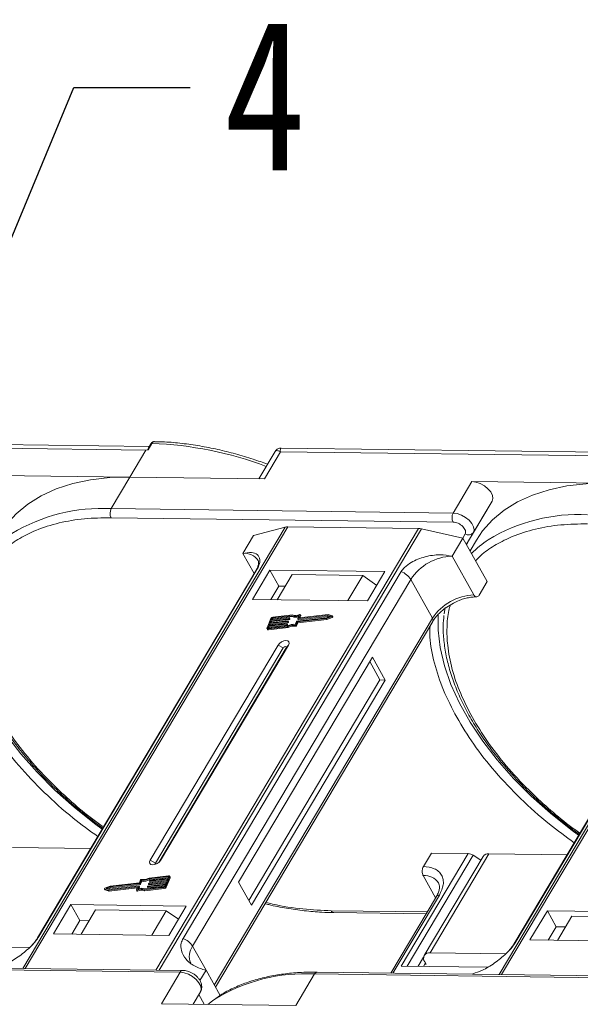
# Model space of a CAD drawing. Header units: millimetres. Extents: x -1374 to 811, y -432 to 1099.
# Tile 48 of 53: x 439 to 502, y 832 to 943. Entities that reach past the tile are written whole.
import ezdxf

# ---------------------------------------------------------------- set-up
doc = ezdxf.new("R2010")
doc.units = ezdxf.units.MM
doc.styles.get("Standard").update_dxf_attribs({"font": '仿宋_GB2312.ttf', "width": 0.8})
doc.dimstyles.new('ISO-25.1', dxfattribs={"dimtxt": 6, "dimasz": 5, "dimexe": 3.5, "dimexo": 0.625, "dimgap": 1.5, "dimtad": 1, "dimtoh": 1, "dimtxsty": 'Standard', "dimcen": 2.5, "dimadec": 0, "dimazin": 0, "dimtfac": 1, "dimtmove": 0, "dimatfit": 3, "dimfxl": 0, "dimarcsym": 0})

msp = doc.modelspace()

# ---------------------------------------------------------------- linework, layer by layer
at = {"color": 7, "linetype": 'Continuous', "lineweight": 15}
for p, q in [((414.93, 895.002), (453.462, 894.506)), ((453.834, 894.925), (415.003, 895.425)), ((454.123, 895.264), (453.694, 894.541)), ((454.005, 895.213), (453.744, 894.774)), ((453.462, 894.506), (451.653, 891.464)), ((453.694, 894.541), (453.462, 894.506)), ((468.021, 894.361), (466.187, 891.277)), ((466.798, 891.27), (468.607, 894.312)), ((468.607, 894.312), (507.139, 893.816)), ((507.511, 894.234), (468.68, 894.734)), ((451.653, 891.464), (436.508, 891.659)), ((449.542, 887.915), (451.653, 891.464)), ((451.653, 891.464), (466.798, 891.27)), ((490.185, 890.968), (488.074, 887.419)), ((505.33, 890.774), (490.185, 890.968)), ((492.458, 888.759), (490.073, 884.746)), ((490.348, 885.209), (492.458, 888.759)), ((488.074, 887.419), (449.542, 887.915)), ((449.529, 886.894), (488.061, 886.398)), ((469.146, 885.838), (439.59, 836.144)), ((439.861, 836.14), (469.439, 885.871)), ((484.161, 885.682), (454.583, 835.951)), ((454.939, 835.946), (484.495, 885.64)), ((464.373, 882.871), (465.579, 884.899)), ((465.579, 884.899), (469.146, 885.838)), ((469.439, 885.871), (484.161, 885.682)), ((484.495, 885.64), (489.174, 884.595)), ((489.425, 885.072), (489.145, 884.601)), ((489.566, 883.895), (490.348, 885.209)), ((522.823, 885.147), (493.266, 835.453)), ((493.537, 835.449), (523.116, 885.18)), ((487.967, 882.567), (489.174, 884.595)), ((489.174, 884.595), (491.913, 879.706)), ((489.566, 883.894), (490.073, 884.746)), ((490.073, 884.746), (489.593, 883.846)), ((490.695, 884.378), (489.974, 883.167)), ((464.373, 882.871), (465.648, 880.596)), ((490.418, 878.192), (487.967, 882.567)), ((465.825, 880.893), (441.248, 839.571)), ((441.39, 839.724), (465.967, 881.045)), ((482.218, 880.836), (457.641, 839.514)), ((467.417, 880.993), (465.457, 877.697)), ((480.393, 880.826), (467.417, 880.993)), ((467.417, 880.993), (468.426, 879.191)), ((469.947, 880.5), (468.258, 877.661)), ((477.91, 880.398), (469.947, 880.5)), ((478.433, 877.53), (480.393, 880.826)), ((458.711, 838.623), (483.288, 879.945)), ((476.221, 877.558), (477.91, 880.398)), ((477.91, 880.398), (479.47, 879.272)), ((485.739, 875.57), (483.288, 879.945)), ((491.008, 878.185), (491.913, 879.706)), ((519.501, 880.202), (494.924, 838.88)), ((495.066, 839.033), (519.643, 880.355)), ((468.426, 879.191), (467.521, 877.67)), ((469.163, 879.182), (468.426, 879.191)), ((465.457, 877.697), (478.433, 877.53)), ((487.163, 876.796), (487.076, 876.085)), ((485.739, 875.57), (461.162, 834.248)), ((461.281, 834.035), (485.77, 875.209)), ((467.538, 875.544), (467.102, 874.482)), ((469.296, 874.899), (467.286, 874.672)), ((467.322, 874.76), (469.332, 874.988)), ((467.413, 874.981), (467.322, 874.76)), ((469.423, 875.209), (467.413, 874.981)), ((467.47, 874.878), (467.413, 874.981)), ((467.449, 875.07), (469.459, 875.297)), ((467.54, 875.291), (467.449, 875.07)), ((467.47, 874.878), (469.48, 875.106)), ((469.55, 875.518), (467.54, 875.291)), ((467.598, 875.188), (467.54, 875.291)), ((467.554, 875.082), (467.598, 875.188)), ((467.576, 875.379), (469.586, 875.607)), ((467.649, 875.556), (467.576, 875.379)), ((467.598, 875.188), (469.608, 875.415)), ((467.707, 875.453), (467.649, 875.556)), ((467.681, 875.391), (467.707, 875.453)), ((469.887, 875.851), (467.723, 875.607)), ((467.723, 875.607), (467.78, 875.504)), ((469.958, 875.944), (467.759, 875.695)), ((467.78, 875.504), (469.945, 875.749)), ((469.353, 874.796), (469.296, 874.899)), ((469.35, 874.969), (469.332, 874.924)), ((469.39, 874.821), (469.332, 874.924)), ((469.408, 874.866), (469.35, 874.969)), ((469.408, 874.878), (469.351, 874.981)), ((469.48, 875.106), (469.423, 875.209)), ((469.478, 875.278), (469.46, 875.234)), ((469.517, 875.131), (469.46, 875.234)), ((469.535, 875.188), (469.478, 875.291)), ((469.535, 875.175), (469.478, 875.278)), ((469.517, 875.131), (469.535, 875.175)), ((469.608, 875.415), (469.55, 875.518)), ((469.605, 875.588), (469.587, 875.543)), ((469.644, 875.44), (469.587, 875.543)), ((469.663, 875.497), (469.605, 875.6)), ((469.663, 875.485), (469.605, 875.588)), ((469.644, 875.44), (469.663, 875.485)), ((469.945, 875.749), (469.887, 875.851)), ((470.287, 874.875), (470.428, 875.217)), ((470.371, 874.821), (470.511, 875.163)), ((470.428, 874.718), (470.569, 875.06)), ((470.464, 875.242), (473.805, 875.62)), ((470.511, 875.163), (473.791, 875.534)), ((470.569, 875.06), (470.511, 875.163)), ((470.555, 875.526), (470.695, 875.868)), ((470.555, 875.514), (470.612, 875.411)), ((470.569, 875.06), (473.849, 875.431)), ((473.914, 875.885), (470.573, 875.507)), ((470.631, 875.404), (470.573, 875.507)), ((470.631, 875.404), (473.972, 875.782)), ((470.834, 875.947), (470.702, 875.627)), ((470.713, 875.609), (470.702, 875.627)), ((473.973, 875.976), (470.721, 875.608)), ((470.798, 875.617), (470.891, 875.844)), ((470.891, 875.869), (470.834, 875.972)), ((470.834, 875.947), (470.891, 875.844)), ((473.791, 875.534), (474.398, 875.775)), ((473.849, 875.431), (473.791, 875.534)), ((473.805, 875.62), (474.251, 875.797)), ((473.849, 875.431), (474.455, 875.672)), ((474.251, 875.797), (473.914, 875.885)), ((473.972, 875.782), (473.914, 875.885)), ((473.972, 875.782), (474.118, 875.744)), ((474.431, 875.856), (473.973, 875.976)), ((474.398, 875.775), (474.455, 875.672)), ((474.506, 875.741), (474.448, 875.844)), ((467.102, 874.408), (467.159, 874.305)), ((467.286, 874.672), (467.213, 874.495)), ((467.213, 874.495), (467.234, 874.457)), ((467.214, 874.368), (469.413, 874.617)), ((467.271, 874.266), (467.214, 874.368)), ((467.25, 874.457), (469.415, 874.702)), ((467.271, 874.266), (469.471, 874.514)), ((467.343, 874.569), (467.286, 874.672)), ((467.3, 874.463), (467.343, 874.569)), ((467.343, 874.569), (469.353, 874.796)), ((467.427, 874.772), (467.47, 874.878)), ((469.39, 874.821), (469.408, 874.866)), ((469.471, 874.514), (469.413, 874.617)), ((470.275, 874.772), (470.333, 874.669)), ((470.428, 874.718), (470.371, 874.821)), ((468.34, 872.551), (453.925, 848.315)), ((468.934, 872.237), (454.52, 848.001)), ((454.896, 848.065), (469.271, 872.232)), ((455.105, 848.3), (469.519, 872.536)), ((468.34, 872.551), (468.934, 872.237)), ((469.519, 872.536), (469.271, 872.232)), ((478.971, 871.188), (463.893, 845.837)), ((479.823, 868.622), (478.669, 870.681)), ((480.412, 868.614), (478.971, 871.188)), ((465.046, 843.778), (479.823, 868.622)), ((465.334, 843.263), (480.412, 868.614)), ((480.412, 868.614), (479.823, 868.622)), ((447.226, 849.623), (438.432, 849.736)), ((454.52, 848.001), (453.925, 848.315)), ((455.105, 848.3), (454.951, 848.113)), ((489.768, 849.075), (482.229, 836.4)), ((482.894, 836.391), (490.324, 848.884)), ((484.715, 847.607), (485.62, 849.128)), ((491.443, 848.754), (484.809, 837.6)), ((485.474, 837.891), (492.108, 849.045)), ((485.62, 849.128), (489.768, 849.075)), ((491.18, 848.312), (490.324, 848.884)), ((500.903, 848.932), (492.108, 849.045)), ((452.854, 846.11), (452.713, 845.768)), ((455.974, 846.475), (453.81, 846.23)), ((453.867, 846.127), (453.81, 846.23)), ((456.01, 846.563), (453.811, 846.314)), ((453.867, 846.127), (455.982, 846.366)), ((455.902, 846.171), (453.892, 845.944)), ((453.929, 846.032), (455.939, 846.26)), ((455.686, 845.388), (456.122, 846.449)), ((455.744, 845.285), (456.18, 846.346)), ((455.811, 845.95), (455.902, 846.171)), ((455.939, 846.26), (456.011, 846.437)), ((456.005, 846.42), (455.974, 846.475)), ((456.122, 846.449), (456.18, 846.346)), ((456.18, 846.421), (456.123, 846.524)), ((484.702, 846.586), (486.096, 844.097)), ((448.776, 845.087), (448.834, 844.984)), ((448.793, 845.075), (449.251, 844.955)), ((448.851, 844.972), (448.793, 845.075)), ((449.433, 845.397), (448.827, 845.157)), ((448.851, 844.972), (449.309, 844.852)), ((449.419, 845.312), (448.973, 845.135)), ((448.973, 845.135), (449.31, 845.046)), ((449.164, 845.084), (449.477, 845.209)), ((449.251, 844.955), (452.504, 845.323)), ((449.309, 844.852), (449.251, 844.955)), ((449.309, 844.852), (452.484, 845.211)), ((449.31, 845.046), (452.651, 845.424)), ((452.76, 845.689), (449.419, 845.312)), ((449.477, 845.209), (449.419, 845.312)), ((452.713, 845.768), (449.433, 845.397)), ((449.477, 845.209), (452.818, 845.586)), ((452.391, 844.984), (452.522, 845.304)), ((452.391, 844.959), (452.448, 844.856)), ((452.511, 844.85), (452.454, 844.953)), ((452.519, 845.296), (452.504, 845.323)), ((452.669, 845.405), (452.529, 845.063)), ((452.644, 845.1), (452.727, 845.302)), ((452.669, 845.405), (452.727, 845.302)), ((452.727, 845.315), (452.67, 845.417)), ((452.818, 845.586), (452.76, 845.689)), ((452.937, 846.056), (452.797, 845.715)), ((452.854, 845.612), (452.797, 845.715)), ((452.854, 845.612), (452.995, 845.953)), ((452.995, 845.953), (452.937, 846.056)), ((453.266, 844.988), (455.465, 845.236)), ((453.266, 844.988), (453.324, 844.885)), ((453.324, 844.885), (455.523, 845.133)), ((453.337, 845.08), (455.502, 845.325)), ((453.619, 845.344), (453.638, 845.388)), ((453.619, 845.331), (453.677, 845.228)), ((455.648, 845.552), (453.638, 845.325)), ((453.696, 845.222), (453.638, 845.325)), ((453.674, 845.413), (455.684, 845.641)), ((453.696, 845.222), (455.601, 845.437)), ((453.747, 845.653), (453.765, 845.698)), ((453.747, 845.641), (453.804, 845.538)), ((455.775, 845.862), (453.765, 845.634)), ((453.823, 845.531), (453.765, 845.634)), ((453.802, 845.723), (455.811, 845.95)), ((453.823, 845.531), (455.728, 845.747)), ((453.874, 845.963), (453.892, 846.007)), ((453.874, 845.95), (453.931, 845.848)), ((453.95, 845.841), (453.892, 845.944)), ((453.95, 845.841), (455.855, 846.056)), ((455.465, 845.236), (455.523, 845.133)), ((455.575, 845.375), (455.648, 845.552)), ((455.684, 845.641), (455.775, 845.862)), ((455.744, 845.285), (455.686, 845.388)), ((463.893, 845.837), (465.334, 843.263)), ((486.185, 844.246), (481.048, 835.61)), ((481.293, 835.607), (486.517, 844.391)), ((445.011, 843.321), (443.051, 840.026)), ((457.988, 843.154), (445.011, 843.321)), ((446.02, 841.52), (445.011, 843.321)), ((456.028, 839.859), (457.988, 843.154)), ((447.776, 842.723), (446.148, 839.986)), ((447.776, 842.723), (455.739, 842.621)), ((454.111, 839.883), (455.739, 842.621)), ((455.739, 842.621), (457.107, 841.674)), ((485.141, 842.492), (474.327, 842.631)), ((474.619, 842.416), (485.016, 842.282)), ((498.688, 842.63), (496.728, 839.335)), ((511.664, 842.463), (498.688, 842.63)), ((499.697, 840.829), (498.688, 842.63)), ((501.453, 842.033), (499.824, 839.295)), ((501.453, 842.033), (509.416, 841.93)), ((446.02, 841.52), (445.116, 839.999)), ((447.052, 841.506), (446.02, 841.52)), ((499.697, 840.829), (498.792, 839.308)), ((500.729, 840.816), (499.697, 840.829)), ((443.051, 840.026), (456.028, 839.859)), ((440.325, 838.472), (431.798, 838.582)), ((458.711, 838.623), (460.224, 835.922)), ((496.728, 839.335), (509.704, 839.168)), ((484.744, 837.412), (484.127, 836.376)), ((494.002, 837.781), (485.474, 837.891)), ((418.784, 836.2), (457.316, 835.704)), ((457.613, 835.912), (419.081, 836.408)), ((482.229, 836.4), (491.943, 836.275)), ((484.943, 836.748), (484.717, 836.368)), ((485.015, 836.619), (484.868, 836.621)), ((484.871, 836.877), (485.015, 836.619)), ((457.316, 835.704), (455.205, 832.155)), ((460.224, 835.922), (459.54, 834.77)), ((460.224, 835.922), (461.812, 833.087)), ((470.349, 831.96), (472.46, 835.509)), ((472.46, 835.509), (510.992, 835.013)), ((511.29, 835.221), (472.758, 835.717)), ((490.281, 835.491), (490.307, 835.534)), ((458.765, 832.109), (459.589, 833.494)), ((459.589, 833.494), (458.766, 832.109)), ((459.41, 833.194), (460.027, 832.093)), ((455.205, 832.155), (470.349, 831.96))]:
    msp.add_line(p, q, dxfattribs=at)
at = {"color": 7, "linetype": 'Continuous', "lineweight": 15, "flags": 128}
for points in [[(451.653, 891.464), (449.378, 891.403), (447.223, 891.16), (445.206, 890.737), (443.343, 890.138), (441.649, 889.367), (440.137, 888.43), (438.821, 887.336), (437.71, 886.092), (437.018, 885.069)], [(492.458, 888.759), (492.546, 889.058), (492.493, 889.412), (492.303, 889.789), (491.993, 890.157), (491.589, 890.483), (491.126, 890.741), (490.644, 890.908), (490.185, 890.968)], [(505.33, 890.774), (503.054, 890.712), (500.899, 890.469), (498.882, 890.046), (497.019, 889.447), (495.325, 888.676), (493.814, 887.739), (492.498, 886.645), (491.387, 885.401), (490.695, 884.378)], [(490.348, 885.209), (490.436, 885.509), (490.382, 885.863), (490.192, 886.24), (489.882, 886.608), (489.478, 886.934), (489.015, 887.192), (488.533, 887.359), (488.074, 887.419)], [(465.825, 880.893), (465.883, 880.972), (465.967, 881.045)], [(448.535, 851.822), (447.667, 852.461), (445.357, 854.296), (443.191, 856.225), (441.187, 858.231), (439.363, 860.298), (437.734, 862.407), (436.315, 864.54), (435.116, 866.679), (434.148, 868.807), (433.421, 870.904), (432.939, 872.953), (432.707, 874.937), (432.722, 876.771)], [(502.211, 851.132), (501.344, 851.77), (499.034, 853.605), (496.868, 855.534), (494.864, 857.541), (493.04, 859.607), (491.411, 861.716), (489.991, 863.849), (488.793, 865.988), (487.825, 868.116), (487.097, 870.213), (486.615, 872.262), (486.383, 874.246), (486.398, 876.08)], [(469.332, 874.988), (469.337, 874.988), (469.342, 874.987), (469.346, 874.986), (469.349, 874.983), (469.351, 874.98), (469.352, 874.977), (469.352, 874.973), (469.35, 874.969)], [(469.459, 875.297), (469.464, 875.297), (469.469, 875.297), (469.473, 875.295), (469.476, 875.293), (469.478, 875.29), (469.479, 875.286), (469.479, 875.282), (469.478, 875.278)], [(469.586, 875.607), (469.592, 875.607), (469.596, 875.606), (469.6, 875.605), (469.603, 875.602), (469.605, 875.599), (469.606, 875.596), (469.606, 875.592), (469.605, 875.588)], [(470.573, 875.507), (470.568, 875.507), (470.563, 875.508), (470.56, 875.509), (470.556, 875.512), (470.554, 875.515), (470.553, 875.518), (470.554, 875.522), (470.555, 875.526)], [(470.702, 875.627), (470.701, 875.623), (470.701, 875.619), (470.702, 875.616), (470.704, 875.613), (470.707, 875.61), (470.711, 875.609), (470.715, 875.608), (470.721, 875.608)], [(470.771, 875.978), (470.785, 875.983), (470.799, 875.986), (470.812, 875.985), (470.823, 875.982), (470.831, 875.976), (470.835, 875.968), (470.836, 875.958), (470.834, 875.947)], [(474.431, 875.856), (474.442, 875.851), (474.449, 875.843), (474.451, 875.832), (474.448, 875.819), (474.441, 875.806), (474.429, 875.794), (474.414, 875.783), (474.398, 875.775)], [(474.455, 875.672), (474.472, 875.68), (474.487, 875.691), (474.498, 875.703), (474.506, 875.716), (474.509, 875.729), (474.507, 875.74), (474.506, 875.741)], [(467.214, 874.368), (467.182, 874.367), (467.154, 874.371), (467.131, 874.38), (467.112, 874.394), (467.1, 874.412), (467.094, 874.433), (467.095, 874.457), (467.102, 874.482)], [(467.213, 874.495), (467.21, 874.486), (467.21, 874.478), (467.212, 874.471), (467.216, 874.465), (467.222, 874.461), (467.23, 874.458), (467.24, 874.457), (467.25, 874.457)], [(469.519, 872.536), (469.59, 872.73), (469.56, 872.897), (469.434, 873.009), (469.231, 873.05), (468.982, 873.015), (468.726, 872.907), (468.5, 872.744), (468.34, 872.551)], [(469.271, 872.232), (469.291, 872.288), (469.282, 872.335), (469.246, 872.367), (469.188, 872.379), (469.118, 872.369), (469.044, 872.338), (468.98, 872.292), (468.934, 872.237)], [(453.925, 848.315), (453.854, 848.121), (453.884, 847.954), (454.01, 847.842), (454.213, 847.801), (454.462, 847.836), (454.719, 847.944), (454.944, 848.107), (455.105, 848.3)], [(454.52, 848.001), (454.5, 847.946), (454.508, 847.898), (454.544, 847.866), (454.548, 847.865)], [(456.011, 846.437), (456.014, 846.445), (456.014, 846.453), (456.012, 846.46), (456.008, 846.466), (456.002, 846.471), (455.994, 846.474), (455.985, 846.475), (455.974, 846.475)], [(456.01, 846.563), (456.042, 846.564), (456.07, 846.56), (456.094, 846.551), (456.112, 846.537), (456.125, 846.52), (456.13, 846.498), (456.13, 846.475), (456.122, 846.449)], [(448.793, 845.075), (448.782, 845.081), (448.775, 845.089), (448.773, 845.1), (448.776, 845.112), (448.784, 845.125), (448.795, 845.138), (448.81, 845.149), (448.827, 845.157)], [(448.834, 844.984), (448.84, 844.978), (448.851, 844.972)], [(452.454, 844.953), (452.439, 844.948), (452.425, 844.946), (452.412, 844.946), (452.401, 844.95), (452.393, 844.955), (452.389, 844.963), (452.388, 844.973), (452.391, 844.984)], [(452.522, 845.304), (452.523, 845.308), (452.524, 845.312), (452.523, 845.316), (452.521, 845.319), (452.517, 845.321), (452.514, 845.323), (452.509, 845.323), (452.504, 845.323)], [(452.651, 845.424), (452.656, 845.424), (452.661, 845.424), (452.665, 845.422), (452.668, 845.42), (452.67, 845.417), (452.671, 845.413), (452.671, 845.409), (452.669, 845.405)], [(453.638, 845.325), (453.633, 845.325), (453.628, 845.325), (453.624, 845.327), (453.621, 845.329), (453.619, 845.332), (453.618, 845.336), (453.618, 845.34), (453.619, 845.344)], [(453.765, 845.634), (453.76, 845.634), (453.755, 845.635), (453.751, 845.636), (453.748, 845.639), (453.746, 845.642), (453.745, 845.645), (453.745, 845.649), (453.747, 845.653)], [(453.892, 845.944), (453.887, 845.944), (453.883, 845.944), (453.879, 845.946), (453.875, 845.948), (453.873, 845.951), (453.872, 845.955), (453.873, 845.959), (453.874, 845.963)], [(452.448, 844.856), (452.451, 844.852), (452.459, 844.847), (452.47, 844.843), (452.482, 844.843), (452.497, 844.845), (452.511, 844.85)], [(474.619, 842.416), (474.619, 842.416), (474.611, 842.416)], [(441.246, 839.568), (441.307, 839.65), (441.39, 839.724)], [(494.923, 838.877), (494.983, 838.959), (495.066, 839.033)], [(457.316, 835.704), (457.775, 835.643), (458.256, 835.477), (458.719, 835.219), (459.123, 834.892), (459.433, 834.525), (459.623, 834.148), (459.677, 833.794), (459.589, 833.494)], [(472.758, 835.717), (472.758, 835.717), (472.767, 835.717)], [(460.434, 832.088), (460.945, 832.475), (461.215, 832.664)]]:
    msp.add_lwpolyline(points, dxfattribs=at)
at = {"color": 7, "linetype": 'Continuous', "lineweight": 15}
for centre, radius, start, end in [((454.107, 895.139), 0.126, 82.49156, 144.10364), ((452.596, 854.321), 40.971, 69.39348, 87.86352), ((448.485, 868.427), 19.517, 86.89523, 121.269), ((450.521, 887.392), 1.11, 151.86538, 206.65442), ((489.053, 886.896), 1.11, 151.86538, 206.65442), ((502.162, 867.736), 19.517, 86.89523, 121.269), ((469.414, 884.773), 1.098, 88.72031, 104.14409), ((484.129, 884.044), 1.638, 77.08998, 88.8989), ((489.816, 885.611), 0.666, 234.0762, 322.90297), ((498.664, 874.49), 11.94, 123.74678, 135.50714), ((464.58, 881.065), 1.817, 33.1952, 96.53301), ((488.158, 876.74), 5.83, 91.86957, 146.65022), ((481.408, 878.777), 2.213, 31.86898, 68.55124), ((490.609, 872.365), 5.83, 91.86957, 146.65022), ((467.792, 875.41), 0.287, 96.59253, 152.29321), ((467.734, 875.512), 0.0955, 96.59253, 152.29321), ((467.791, 875.409), 0.0955, 96.59253, 152.29321), ((469.29, 874.947), 0.0478, 276.59253, 332.29321), ((469.417, 875.256), 0.0478, 276.59253, 332.29321), ((469.475, 875.153), 0.0478, 276.59253, 332.29321), ((469.523, 875.181), 0.0138, 333.02121, 26.65141), ((469.544, 875.566), 0.0478, 276.59253, 332.29321), ((469.602, 875.463), 0.0478, 276.59253, 332.29321), ((469.65, 875.491), 0.0138, 333.02121, 26.65141), ((470.271, 876.82), 1.042, 248.35959, 294.01857), ((470.319, 876.667), 0.991, 247.84687, 288.77105), ((470.328, 876.811), 0.943, 246.89164, 297.97103), ((470.47, 875.195), 0.0478, 96.59253, 152.29321), ((470.627, 875.422), 0.0183, 217.91724, 283.38081), ((470.867, 875.857), 0.0276, 333.09852, 26.5741), ((485.46, 875.364), 0.346, 333.31625, 36.51573), ((467.246, 874.372), 0.11, 217.91724, 283.38081), ((469.348, 874.844), 0.0478, 276.59253, 332.29321), ((469.396, 874.872), 0.0138, 333.02121, 26.65141), ((470.035, 873.63), 1.167, 78.13867, 122.23452), ((470.104, 873.512), 1.375, 82.36132, 120.10827), ((470.093, 873.528), 1.167, 78.13867, 122.23452), ((470.29, 874.861), 0.0903, 260.49805, 333.59787), ((470.347, 874.758), 0.0903, 260.49805, 333.59787), ((489.712, 848.007), 1.07, 55.09609, 87.03844), ((492.028, 848.323), 0.727, 83.64232, 143.56702), ((452.935, 846.07), 0.0903, 80.49805, 153.59787), ((453.12, 847.419), 1.375, 262.36132, 300.10827), ((453.189, 847.301), 1.167, 258.13867, 302.23452), ((453.178, 847.316), 1.375, 262.36132, 300.10827), ((456.106, 846.384), 0.0826, 333.02121, 26.65141), ((484.864, 844.683), 1.91, 35.13686, 94.86934), ((452.896, 844.12), 0.943, 66.89164, 117.97103), ((452.954, 844.017), 0.943, 66.89164, 117.97103), ((452.953, 844.112), 1.042, 68.35959, 114.01857), ((452.715, 845.308), 0.0138, 333.02121, 26.65141), ((452.754, 845.737), 0.0478, 276.59253, 332.29321), ((452.812, 845.634), 0.0478, 276.59253, 332.29321), ((453.68, 845.366), 0.0478, 96.59253, 152.29321), ((453.691, 845.24), 0.0183, 217.91724, 283.38081), ((453.807, 845.675), 0.0478, 96.59253, 152.29321), ((453.819, 845.549), 0.0183, 217.91724, 283.38081), ((453.934, 845.985), 0.0478, 96.59253, 152.29321), ((453.946, 845.859), 0.0183, 217.91724, 283.38081), ((455.432, 845.521), 0.287, 276.59253, 332.29321), ((455.491, 845.42), 0.0955, 276.59253, 332.29321), ((455.49, 845.418), 0.287, 276.59253, 332.29321), ((486.477, 844.03), 0.363, 83.64232, 143.56702), ((474.663, 842.779), 0.367, 203.79329, 261.81678), ((456.832, 837.455), 2.213, 31.86898, 68.55124), ((460.248, 837.492), 1.909, 143.64522, 203.44279), ((485.365, 837.269), 0.631, 80.05661, 218.47393), ((457.633, 835.566), 0.346, 93.05406, 156.53827), ((471.399, 816.059), 19.479, 86.87659, 121.52214), ((472.789, 835.355), 0.363, 94.95278, 154.87747)]:
    msp.add_arc(centre, radius, start, end, dxfattribs=at)
for points, knots in [([(454.422, 895.471), (454.382, 895.469), (454.302, 895.463), (454.187, 895.409), (454.083, 895.327), (454.031, 895.25), (454.005, 895.213)], [0, 0, 0, 0, 0.2548583, 0.5090725, 0.7587441, 1, 1, 1, 1]), ([(454.43, 895.467), (454.413, 895.469), (454.345, 895.473), (454.233, 895.416), (454.158, 895.312), (454.123, 895.264)], [0, 0, 0, 0, 0.15305427, 0.60706801, 1, 1, 1, 1]), ([(467.164, 892.92), (466.622, 893.113), (465.417, 893.541), (463.538, 894.095), (461.53, 894.596), (459.515, 894.994), (457.517, 895.276), (455.813, 895.435), (454.804, 895.451), (454.43, 895.456)], [0, 0, 0, 0, 0.1236943, 0.2753419, 0.4300298, 0.5869732, 0.7456114, 0.9055474, 1, 1, 1, 1]), ([(453.694, 894.541), (453.693, 894.541), (453.691, 894.541), (453.688, 894.542), (453.684, 894.546), (453.681, 894.566), (453.695, 894.651), (453.704, 894.735), (453.744, 894.772), (453.745, 894.773)], [0, 0, 0, 0, 0.0072141, 0.0144122, 0.0268014, 0.0656035, 0.2484008, 0.9798767, 1, 1, 1, 1]), ([(468.677, 894.734), (468.622, 894.731), (468.504, 894.725), (468.324, 894.659), (468.147, 894.541), (468.062, 894.419), (468.019, 894.357)], [0, 0, 0, 0, 0.2124417, 0.4552729, 0.7219822, 1, 1, 1, 1]), ([(468.607, 894.312), (468.505, 894.362), (468.303, 894.463), (468.109, 894.478), (468.058, 894.385), (468.038, 894.35)], [0, 0, 0, 0, 0.3848786, 0.7667224, 1, 1, 1, 1]), ([(468.679, 894.725), (468.675, 894.728), (468.629, 894.766), (468.589, 894.636), (468.601, 894.42), (468.607, 894.312)], [0, 0, 0, 0, 0.0382084, 0.5167755, 1, 1, 1, 1]), ([(436.923, 882.74), (437.165, 882.987), (437.837, 883.674), (439.22, 884.592), (441.193, 885.581), (443.617, 886.346), (446.458, 886.838), (448.516, 886.875), (449.529, 886.894)], [0, 0, 0, 0, 0.0892615, 0.2481902, 0.4071382, 0.6104349, 0.8081913, 1, 1, 1, 1]), ([(488.061, 886.398), (488.15, 886.39), (488.33, 886.375), (488.628, 886.27), (488.911, 886.113), (489.155, 885.915), (489.343, 885.693), (489.459, 885.462), (489.496, 885.243), (489.448, 885.128), (489.425, 885.072)], [0, 0, 0, 0, 0.1222496, 0.25, 0.3777504, 0.5, 0.6222496, 0.75, 0.8777504, 1, 1, 1, 1]), ([(490.6, 882.049), (490.842, 882.296), (491.514, 882.983), (492.897, 883.901), (494.87, 884.891), (497.294, 885.655), (500.134, 886.147), (502.192, 886.184), (503.206, 886.203)], [0, 0, 0, 0, 0.0892615, 0.2481902, 0.4071382, 0.6104349, 0.8081913, 1, 1, 1, 1]), ([(465.967, 881.045), (466.052, 881.212), (466.272, 881.642), (466.316, 882.262), (466.047, 882.788), (465.39, 883.054), (464.714, 882.932), (464.373, 882.871)], [0, 0, 0, 0, 0.1113353, 0.2864972, 0.5212892, 0.7585824, 1, 1, 1, 1]), ([(487.967, 882.567), (487.514, 882.636), (486.531, 882.784), (484.89, 882.55), (483.518, 882.004), (482.62, 881.385), (482.334, 880.995), (482.218, 880.836)], [0, 0, 0, 0, 0.2224809, 0.4830815, 0.7397704, 0.893878, 1, 1, 1, 1]), ([(466.099, 882.062), (466.1, 882.062), (466.13, 882.024), (466.144, 881.954), (466.154, 881.711), (466.062, 881.372), (465.949, 881.083), (465.832, 880.911), (465.819, 880.891)], [0, 0, 0, 0, 0.005744, 0.3066112, 0.5316672, 0.7534528, 0.9717968, 1, 1, 1, 1]), ([(485.78, 875.21), (485.843, 875.314), (486.002, 875.58), (486.346, 875.978), (486.759, 876.372), (487.257, 876.776), (487.663, 877.022), (487.914, 877.174)], [0, 0, 0, 0, 0.1493233, 0.3808463, 0.5554248, 0.7249772, 1, 1, 1, 1]), ([(487.914, 877.174), (488.194, 877.318), (488.586, 877.519), (489.176, 877.731), (489.664, 877.867), (490.212, 877.964), (490.543, 877.972), (490.711, 877.976)], [0, 0, 0, 0, 0.2940988, 0.4127028, 0.6057911, 0.8002931, 1, 1, 1, 1]), ([(491.008, 878.185), (490.971, 878.133), (490.897, 878.031), (490.757, 877.967), (490.616, 877.983), (490.498, 878.067), (490.441, 878.157), (490.418, 878.192)], [0, 0, 0, 0, 0.2146939, 0.4293877, 0.6440816, 0.8587754, 1, 1, 1, 1]), ([(433.353, 876.573), (433.319, 876.186), (433.238, 875.267), (433.328, 873.744), (433.586, 872.029), (434.032, 870.273), (434.654, 868.492), (435.447, 866.696), (436.405, 864.897), (437.521, 863.105), (438.785, 861.334), (440.185, 859.595), (441.709, 857.901), (443.335, 856.272), (445.028, 854.731), (446.733, 853.325), (447.924, 852.402), (448.544, 851.964), (448.597, 851.927)], [0, 0, 0, 0, 0.0503207, 0.1196233, 0.1889785, 0.2583344, 0.327647, 0.3968804, 0.4659963, 0.5349555, 0.6037094, 0.6721769, 0.7402153, 0.8075512, 0.8735932, 0.9367934, 0.9945952, 1, 1, 1, 1]), ([(490.241, 864.398), (489.773, 865.297), (488.823, 867.124), (487.899, 869.854), (487.412, 872.35), (487.344, 874.554), (487.464, 876.076), (487.703, 876.872), (487.764, 877.078)], [0, 0, 0, 0, 0.1985244, 0.4032054, 0.6136471, 0.7781478, 0.9426684, 1, 1, 1, 1]), ([(487.03, 875.882), (486.996, 875.496), (486.915, 874.576), (487.004, 873.053), (487.263, 871.338), (487.709, 869.583), (488.33, 867.802), (489.124, 866.006), (490.082, 864.206), (491.198, 862.415), (492.461, 860.643), (493.862, 858.904), (495.385, 857.211), (497.012, 855.581), (498.704, 854.041), (500.409, 852.634), (501.601, 851.711), (502.22, 851.273), (502.273, 851.236)], [0, 0, 0, 0, 0.0503207, 0.1196233, 0.1889785, 0.2583344, 0.327647, 0.3968804, 0.4659963, 0.5349555, 0.6037094, 0.6721769, 0.7402153, 0.8075512, 0.8735932, 0.9367934, 0.9945952, 1, 1, 1, 1]), ([(485.468, 874.702), (485.455, 874.289), (485.413, 872.958), (485.906, 870.529), (486.874, 867.5), (487.941, 865.443), (488.472, 864.421)], [0, 0, 0, 0, 0.1310472, 0.4233942, 0.7132597, 1, 1, 1, 1]), ([(434.795, 865.112), (435.407, 864.095), (436.649, 862.036), (439.087, 858.956), (441.952, 855.932), (444.948, 853.229), (447.094, 851.664), (448.033, 850.979)], [0, 0, 0, 0, 0.2020288, 0.4094923, 0.620744, 0.833942, 1, 1, 1, 1]), ([(448.677, 852.062), (448.276, 852.347), (447.028, 853.234), (445.087, 854.859), (442.669, 857.095), (440.346, 859.614), (438.202, 862.361), (437.105, 864.189), (436.564, 865.089)], [0, 0, 0, 0, 0.0762888, 0.2374813, 0.3986934, 0.6048858, 0.8054592, 1, 1, 1, 1]), ([(488.472, 864.421), (489.084, 863.405), (490.326, 861.345), (492.764, 858.265), (495.629, 855.241), (498.625, 852.538), (500.77, 850.973), (501.71, 850.288)], [0, 0, 0, 0, 0.2020288, 0.4094923, 0.620744, 0.833942, 1, 1, 1, 1]), ([(502.354, 851.371), (501.953, 851.656), (500.705, 852.543), (498.763, 854.169), (496.346, 856.405), (494.023, 858.923), (491.879, 861.67), (490.781, 863.498), (490.241, 864.398)], [0, 0, 0, 0, 0.07628879, 0.23748132, 0.3986934, 0.60488581, 0.80545919, 1, 1, 1, 1]), ([(484.715, 847.607), (484.685, 847.545), (484.623, 847.419), (484.582, 847.179), (484.587, 846.933), (484.632, 846.728), (484.682, 846.626), (484.702, 846.586)], [0, 0, 0, 0, 0.2146939, 0.4293877, 0.6440816, 0.8587754, 1, 1, 1, 1]), ([(486.517, 844.391), (486.705, 844.791), (486.994, 845.405), (486.973, 846.148), (486.799, 846.662), (486.452, 847.079), (485.829, 847.485), (485.154, 847.559), (484.715, 847.607)], [0, 0, 0, 0, 0.2394568, 0.3683607, 0.5, 0.6316393, 0.7605432, 1, 1, 1, 1]), ([(486.413, 845.771), (486.45, 845.706), (486.532, 845.564), (486.551, 845.251), (486.47, 844.845), (486.34, 844.499), (486.205, 844.293), (486.174, 844.245)], [0, 0, 0, 0, 0.2095376, 0.4618511, 0.6987076, 0.9302296, 1, 1, 1, 1]), ([(466.863, 843.421), (467.005, 843.385), (467.827, 843.177), (469.315, 842.903), (471.315, 842.613), (473.09, 842.451), (474.168, 842.435), (474.613, 842.429)], [0, 0, 0, 0, 0.052717, 0.3057305, 0.561476, 0.8193138, 1, 1, 1, 1]), ([(474.327, 842.631), (473.277, 842.681), (471.145, 842.783), (468.647, 843.142), (467.217, 843.515), (466.96, 843.583)], [0, 0, 0, 0, 0.4429824, 0.8997024, 1, 1, 1, 1]), ([(436.63, 836.225), (436.98, 836.342), (437.738, 836.594), (439.065, 837.391), (440.216, 838.329), (441.004, 839.147), (441.278, 839.557), (441.39, 839.724)], [0, 0, 0, 0, 0.2224809, 0.4830815, 0.7397704, 0.893878, 1, 1, 1, 1]), ([(441.242, 839.569), (441.163, 839.442), (440.994, 839.168), (440.729, 838.882), (440.587, 838.729)], [0, 0, 0, 0, 0.4676766, 1, 1, 1, 1]), ([(457.641, 839.514), (457.56, 839.338), (457.354, 838.885), (457.429, 838.051), (457.913, 837.141), (458.872, 836.338), (459.771, 836.061), (460.224, 835.922)], [0, 0, 0, 0, 0.1113353, 0.2864972, 0.5212892, 0.7585824, 1, 1, 1, 1]), ([(490.307, 835.534), (490.656, 835.651), (491.415, 835.903), (492.741, 836.7), (493.893, 837.638), (494.68, 838.456), (494.955, 838.866), (495.066, 839.033)], [0, 0, 0, 0, 0.2224809, 0.4830815, 0.7397704, 0.893878, 1, 1, 1, 1]), ([(494.919, 838.879), (494.84, 838.751), (494.671, 838.477), (494.405, 838.191), (494.264, 838.039)], [0, 0, 0, 0, 0.4676766, 1, 1, 1, 1]), ([(458.726, 835.576), (458.528, 835.675), (458.252, 835.812), (457.873, 835.899), (457.704, 835.901), (457.615, 835.902)], [0, 0, 0, 0, 0.54710866, 0.75980029, 1, 1, 1, 1]), ([(459.586, 833.503), (459.595, 833.513), (459.705, 833.641), (459.764, 833.995), (459.714, 834.434), (459.541, 834.802), (459.317, 835.104), (459.048, 835.366), (458.829, 835.509), (458.726, 835.576)], [0, 0, 0, 0, 0.01639278, 0.21071765, 0.41373771, 0.57192935, 0.70551173, 0.86147727, 1, 1, 1, 1]), ([(472.765, 835.704), (472.569, 835.71), (471.727, 835.737), (470.301, 835.659), (468.499, 835.466), (466.783, 835.136), (465.155, 834.682), (463.631, 834.093), (462.357, 833.47), (461.652, 832.991), (461.369, 832.798)], [0, 0, 0, 0, 0.0427249, 0.1841571, 0.3262612, 0.4690189, 0.6124947, 0.7568318, 0.9022687, 1, 1, 1, 1])]:
    msp.add_open_spline(points, degree=3, knots=knots, dxfattribs=at)

# ---------------------------------------------------------------- texts
at = {"color": 5, "lineweight": 9, "insert": (462.241, 942.979), "char_height": 16.97, "width": 2.54554, "attachment_point": 1}
msp.add_mtext('4', dxfattribs=at)

# ---------------------------------------------------------------- leaders
at = {"color": 5, "lineweight": 9}
msp.add_leader([(418.267, 870.269), (445.344, 935.342), (458.423, 935.342)], dimstyle='ISO-25.1', override={"dimgap": 1.5, "dimtad": 0, "dimldrblk": 'Dot'}, dxfattribs=at)

doc.saveas('drawing.dxf')
